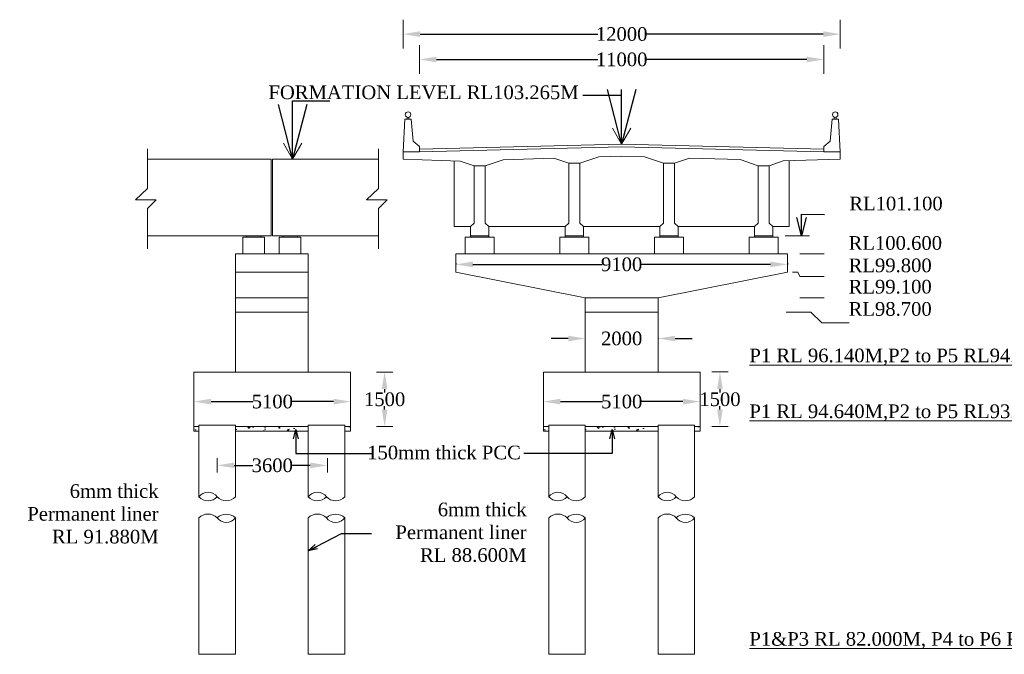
# Model space of a CAD drawing. Header units: millimetres. Extents: x -20950785 to 389010297, y -11535949 to 14056629.
# Tile 86 of 256: x 10043364 to 10097403, y -1913005 to -1878172. Entities that reach past the tile are written whole.
import ezdxf

# ---------------------------------------------------------------- set-up
doc = ezdxf.new("R2010")
doc.units = ezdxf.units.MM
doc.header["$LTSCALE"] = 60
doc.header["$MEASUREMENT"] = 0
doc.styles.add('style1', font='txt.shx', dxfattribs={"height": 1})
doc.dimstyles.get("Standard").update_dxf_attribs({"dimtxt": 400, "dimasz": 215, "dimexe": 0.18, "dimexo": 0.0625, "dimgap": 0.09, "dimtad": 0, "dimtih": 1, "dimtoh": 1, "dimdec": 0, "dimzin": 4, "dimdsep": 46, "dimtxsty": 'Standard', "dimblk": 'OPEN90', "dimcen": 0, "dimadec": 0, "dimazin": 1, "dimtfac": 1, "dimtdec": 0, "dimtix": 1, "dimtofl": 0, "dimtmove": 0, "dimatfit": 3, "dimldrblk": 'OPEN30', "dimfxl": 1, "dimtolj": 1, "dimtzin": 0, "dimarcsym": 0})

# ---------------------------------------------------------------- blocks, each defined once
blk = doc.blocks.new('*D528')
at = {"color": 0, "linetype": 'Continuous', "lineweight": -2, "transparency": 16777216}
for p, q in [((10063393, -1897511), (10063393, -1897511)), ((10063393, -1898446), (10063393, -1898629)), ((10063393, -1899575), (10063393, -1899392)), ((10063393, -1900510), (10063393, -1900510))]:
    blk.add_line(p, q, dxfattribs=at)
at = {"color": 0, "linetype": 'Continuous', "lineweight": 9, "transparency": 16777216}
for points in [[(10063237, -1898446), (10063549, -1898446), (10063393, -1897511)], [(10063237, -1899575), (10063549, -1899575), (10063393, -1900510)]]:
    blk.add_solid(points, dxfattribs=at)
at = {"layer": 'Defpoints', "color": 0, "linetype": 'Continuous', "lineweight": 9, "transparency": 16777216}
for p in [(10063393, -1897511), (10063393, -1900510), (10063393, -1900510)]:
    blk.add_point(p, dxfattribs=at)
at = {"color": 0, "linetype": 'Continuous', "lineweight": 9, "transparency": 16777216, "insert": (10063393, -1899010), "char_height": 500, "attachment_point": 5}
blk.add_mtext('\\A1;{\\fTimes New Roman|b0|i0|c0|p18;\\H1.5x;1500}', dxfattribs=at)
blk = doc.blocks.new('*D529')
at = {"color": 0, "linetype": 'Continuous', "lineweight": -2, "transparency": 16777216}
for p, q in [((10072106, -1899135), (10072106, -1899135)), ((10073041, -1899135), (10075343, -1899135)), ((10079768, -1899135), (10077466, -1899135)), ((10080703, -1899135), (10080703, -1899135))]:
    blk.add_line(p, q, dxfattribs=at)
at = {"color": 0, "linetype": 'Continuous', "lineweight": 9, "transparency": 16777216}
for points in [[(10073041, -1898979), (10073041, -1899291), (10072106, -1899135)], [(10079768, -1898979), (10079768, -1899291), (10080703, -1899135)]]:
    blk.add_solid(points, dxfattribs=at)
at = {"layer": 'Defpoints', "color": 0, "linetype": 'Continuous', "lineweight": 9, "transparency": 16777216}
for p in [(10072106, -1899135), (10080703, -1899135), (10080703, -1899135)]:
    blk.add_point(p, dxfattribs=at)
at = {"color": 0, "linetype": 'Continuous', "lineweight": 9, "transparency": 16777216, "insert": (10076405, -1899135), "char_height": 500, "attachment_point": 5}
blk.add_mtext('\\A1;{\\fTimes New Roman|b0|i0|c0|p18;\\H1.5x;5100}', dxfattribs=at)
blk = doc.blocks.new('*D530')
at = {"color": 0, "linetype": 'Continuous', "lineweight": -2, "transparency": 16777216}
for p, q in [((10065305, -1880356), (10065305, -1880356)), ((10066240, -1880356), (10075102, -1880356)), ((10086563, -1880356), (10077701, -1880356)), ((10087498, -1880356), (10087498, -1880356))]:
    blk.add_line(p, q, dxfattribs=at)
at = {"color": 0, "linetype": 'Continuous', "lineweight": 9, "transparency": 16777216}
for points in [[(10066240, -1880200), (10066240, -1880512), (10065305, -1880356)], [(10086563, -1880200), (10086563, -1880512), (10087498, -1880356)]]:
    blk.add_solid(points, dxfattribs=at)
at = {"layer": 'Defpoints', "color": 0, "linetype": 'Continuous', "lineweight": 9, "transparency": 16777216}
for p in [(10065305, -1880356), (10087498, -1880356), (10087498, -1880356)]:
    blk.add_point(p, dxfattribs=at)
at = {"color": 0, "linetype": 'Continuous', "lineweight": 9, "transparency": 16777216, "insert": (10076402, -1880356), "char_height": 500, "attachment_point": 5}
blk.add_mtext('\\A1;{\\fTimes New Roman|b0|i0|c0|p18;\\H1.5x;11000}', dxfattribs=at)
blk = doc.blocks.new('*D531')
at = {"color": 0, "linetype": 'Continuous', "lineweight": -2, "transparency": 16777216}
for p, q in [((10064405, -1878963), (10064405, -1878963)), ((10065340, -1878963), (10075102, -1878963)), ((10087463, -1878963), (10077701, -1878963)), ((10088398, -1878963), (10088398, -1878963))]:
    blk.add_line(p, q, dxfattribs=at)
at = {"color": 0, "linetype": 'Continuous', "lineweight": 9, "transparency": 16777216}
for points in [[(10065340, -1878807), (10065340, -1879119), (10064405, -1878963)], [(10087463, -1878807), (10087463, -1879119), (10088398, -1878963)]]:
    blk.add_solid(points, dxfattribs=at)
at = {"layer": 'Defpoints', "color": 0, "linetype": 'Continuous', "lineweight": 9, "transparency": 16777216}
for p in [(10064405, -1878963), (10088398, -1878963), (10088398, -1878963)]:
    blk.add_point(p, dxfattribs=at)
at = {"color": 0, "linetype": 'Continuous', "lineweight": 9, "transparency": 16777216, "insert": (10076402, -1878963), "char_height": 500, "attachment_point": 5}
blk.add_mtext('\\A1;{\\fTimes New Roman|b0|i0|c0|p18;\\H1.5x;12000}', dxfattribs=at)
blk = doc.blocks.new('*D532')
at = {"color": 0, "linetype": 'Continuous', "lineweight": -2, "transparency": 16777216}
for p, q in [((10052930, -1899135), (10052930, -1899135)), ((10053865, -1899135), (10056168, -1899135)), ((10060593, -1899135), (10058290, -1899135)), ((10061528, -1899135), (10061528, -1899135))]:
    blk.add_line(p, q, dxfattribs=at)
at = {"color": 0, "linetype": 'Continuous', "lineweight": 9, "transparency": 16777216}
for points in [[(10053865, -1898979), (10053865, -1899291), (10052930, -1899135)], [(10060593, -1898979), (10060593, -1899291), (10061528, -1899135)]]:
    blk.add_solid(points, dxfattribs=at)
at = {"layer": 'Defpoints', "color": 0, "linetype": 'Continuous', "lineweight": 9, "transparency": 16777216}
for p in [(10052930, -1899135), (10061528, -1899135), (10061528, -1899135)]:
    blk.add_point(p, dxfattribs=at)
at = {"color": 0, "linetype": 'Continuous', "lineweight": 9, "transparency": 16777216, "insert": (10057229, -1899135), "char_height": 500, "attachment_point": 5}
blk.add_mtext('\\A1;{\\fTimes New Roman|b0|i0|c0|p18;\\H1.5x;5100}', dxfattribs=at)
blk = doc.blocks.new('*D514')
at = {"color": 0, "linetype": 'Continuous', "lineweight": -2, "transparency": 16777216}
for p, q in [((10081797, -1897509), (10081797, -1897509)), ((10081797, -1898444), (10081797, -1898627)), ((10081797, -1899573), (10081797, -1899390)), ((10081797, -1900508), (10081797, -1900508))]:
    blk.add_line(p, q, dxfattribs=at)
at = {"color": 0, "linetype": 'Continuous', "lineweight": 9, "transparency": 16777216}
for points in [[(10081641, -1898444), (10081952, -1898444), (10081797, -1897509)], [(10081641, -1899573), (10081952, -1899573), (10081797, -1900508)]]:
    blk.add_solid(points, dxfattribs=at)
at = {"layer": 'Defpoints', "color": 0, "linetype": 'Continuous', "lineweight": 9, "transparency": 16777216}
for p in [(10081797, -1897509), (10081797, -1900508), (10081797, -1900508)]:
    blk.add_point(p, dxfattribs=at)
at = {"color": 0, "linetype": 'Continuous', "lineweight": 9, "transparency": 16777216, "insert": (10081797, -1899009), "char_height": 500, "attachment_point": 5}
blk.add_mtext('\\A1;{\\fTimes New Roman|b0|i0|c0|p18;\\H1.5x;1500}', dxfattribs=at)
blk = doc.blocks.new('*D534')
at = {"color": 0, "linetype": 'Continuous', "lineweight": -2, "transparency": 16777216}
for p, q in [((10067304, -1891531), (10067304, -1891604)), ((10068239, -1891604), (10075336, -1891604)), ((10084564, -1891604), (10077468, -1891604)), ((10085499, -1891531), (10085499, -1891604))]:
    blk.add_line(p, q, dxfattribs=at)
at = {"color": 0, "linetype": 'Continuous', "lineweight": 9, "transparency": 16777216}
for points in [[(10068239, -1891448), (10068239, -1891759), (10067304, -1891604)], [(10084564, -1891448), (10084564, -1891759), (10085499, -1891604)]]:
    blk.add_solid(points, dxfattribs=at)
at = {"layer": 'Defpoints', "color": 0, "linetype": 'Continuous', "lineweight": 9, "transparency": 16777216}
for p in [(10067304, -1891531), (10085499, -1891531), (10085499, -1891604)]:
    blk.add_point(p, dxfattribs=at)
at = {"color": 0, "linetype": 'Continuous', "lineweight": 9, "transparency": 16777216, "insert": (10076402, -1891604), "char_height": 500, "attachment_point": 5}
blk.add_mtext('\\A1;{\\fTimes New Roman|b0|i0|c0|p18;\\H1.5x;9100}', dxfattribs=at)
blk = doc.blocks.new('*D535')
at = {"color": 0, "linetype": 'Continuous', "lineweight": -2, "transparency": 16777216}
for p, q in [((10073467, -1895672), (10072532, -1895672)), ((10074402, -1895672), (10074402, -1895672)), ((10078401, -1895657), (10078401, -1895673)), ((10079336, -1895672), (10080271, -1895672))]:
    blk.add_line(p, q, dxfattribs=at)
at = {"color": 0, "linetype": 'Continuous', "lineweight": 9, "transparency": 16777216}
for points in [[(10073467, -1895517), (10073467, -1895828), (10074402, -1895672)], [(10079336, -1895517), (10079336, -1895828), (10078401, -1895672)]]:
    blk.add_solid(points, dxfattribs=at)
at = {"layer": 'Defpoints', "color": 0, "linetype": 'Continuous', "lineweight": 9, "transparency": 16777216}
for p in [(10074402, -1895672), (10078401, -1895657), (10078401, -1895672)]:
    blk.add_point(p, dxfattribs=at)
at = {"color": 0, "linetype": 'Continuous', "lineweight": 9, "transparency": 16777216, "insert": (10076402, -1895672), "char_height": 500, "attachment_point": 5}
blk.add_mtext('\\A1;{\\fTimes New Roman|b0|i0|c0|p18;\\H1.5x;2000}', dxfattribs=at)
blk = doc.blocks.new('*D524')
at = {"color": 0, "linetype": 'Continuous', "lineweight": -2, "transparency": 16777216}
for p, q in [((10054204, -1902635), (10054204, -1902635)), ((10055139, -1902635), (10056162, -1902635)), ((10059315, -1902635), (10058292, -1902635)), ((10060250, -1902635), (10060250, -1902635))]:
    blk.add_line(p, q, dxfattribs=at)
at = {"color": 0, "linetype": 'Continuous', "lineweight": 9, "transparency": 16777216}
for points in [[(10055139, -1902479), (10055139, -1902791), (10054204, -1902635)], [(10059315, -1902479), (10059315, -1902791), (10060250, -1902635)]]:
    blk.add_solid(points, dxfattribs=at)
at = {"layer": 'Defpoints', "color": 0, "linetype": 'Continuous', "lineweight": 9, "transparency": 16777216}
for p in [(10054204, -1902635), (10060250, -1902635), (10060250, -1902635)]:
    blk.add_point(p, dxfattribs=at)
at = {"color": 0, "linetype": 'Continuous', "lineweight": 9, "transparency": 16777216, "insert": (10057227, -1902635), "char_height": 500, "attachment_point": 5}
blk.add_mtext('\\A1;{\\fTimes New Roman|b0|i0|c0|p18;\\H1.5x;3600}', dxfattribs=at)

msp = doc.modelspace()

# ---------------------------------------------------------------- hatches: boundary and pattern name
at = {"linetype": 'Continuous', "lineweight": 9}
h = msp.add_hatch(color=256, dxfattribs=at)
h.dxf.hatch_style = 1
h.paths.add_polyline_path([(10056603.59, -1890031.51), (10056603.59, -1890111.48), (10055803.84, -1890111.48), (10055803.84, -1890031.51)])
h = msp.add_hatch(color=256, dxfattribs=at)
h.dxf.hatch_style = 1
h.paths.add_polyline_path([(10058602.99, -1890031.51), (10058602.99, -1890111.48), (10057803.23, -1890111.48), (10057803.23, -1890031.51)])
h = msp.add_hatch(color=256, dxfattribs=at)
h.dxf.hatch_style = 1
h.paths.add_polyline_path([(10068604.06, -1890109.48), (10068604.06, -1890031.51), (10068104.22, -1890031.51), (10068104.22, -1890109.48)])
h.paths.add_polyline_path([(10068604.06, -1890109.48), (10069103.91, -1890109.48), (10069103.91, -1890031.51), (10068604.06, -1890031.51)])
h = msp.add_hatch(color=256, dxfattribs=at)
h.dxf.hatch_style = 1
h.paths.add_polyline_path([(10073802.49, -1890109.48), (10073802.49, -1890031.51), (10073302.64, -1890031.51), (10073302.64, -1890109.48)])
h.paths.add_polyline_path([(10073802.49, -1890109.48), (10074302.34, -1890109.48), (10074302.34, -1890031.51), (10073802.49, -1890031.51)])
h = msp.add_hatch(color=256, dxfattribs=at)
h.dxf.hatch_style = 1
h.paths.add_polyline_path([(10073802.49, -1890109.48), (10073802.49, -1890031.51), (10073302.64, -1890031.51), (10073302.64, -1890109.48)])
h.paths.add_polyline_path([(10073802.49, -1890109.48), (10074302.34, -1890109.48), (10074302.34, -1890031.51), (10073802.49, -1890031.51)])
h = msp.add_hatch(color=256, dxfattribs=at)
h.dxf.hatch_style = 1
h.paths.add_polyline_path([(10079000.92, -1890109.48), (10079000.92, -1890031.51), (10078501.07, -1890031.51), (10078501.07, -1890109.48)])
h.paths.add_polyline_path([(10079000.92, -1890109.48), (10079500.77, -1890109.48), (10079500.77, -1890031.51), (10079000.92, -1890031.51)])
h = msp.add_hatch(color=256, dxfattribs=at)
h.dxf.hatch_style = 1
h.paths.add_polyline_path([(10079000.92, -1890109.48), (10079000.92, -1890031.51), (10078501.07, -1890031.51), (10078501.07, -1890109.48)])
h.paths.add_polyline_path([(10079000.92, -1890109.48), (10079500.77, -1890109.48), (10079500.77, -1890031.51), (10079000.92, -1890031.51)])
h = msp.add_hatch(color=256, dxfattribs=at)
h.dxf.hatch_style = 1
h.paths.add_polyline_path([(10084199.35, -1890109.48), (10084199.35, -1890031.51), (10083699.5, -1890031.51), (10083699.5, -1890109.48)])
h.paths.add_polyline_path([(10084199.35, -1890109.48), (10084699.2, -1890109.48), (10084699.2, -1890031.51), (10084199.35, -1890031.51)])
h = msp.add_hatch(color=256, dxfattribs=at)
h.dxf.hatch_style = 1
h.paths.add_polyline_path([(10084199.35, -1890109.48), (10084199.35, -1890031.51), (10083699.5, -1890031.51), (10083699.5, -1890109.48)])
h.paths.add_polyline_path([(10084199.35, -1890109.48), (10084699.2, -1890109.48), (10084699.2, -1890031.51), (10084199.35, -1890031.51)])
at = {"linetype": 'Continuous', "lineweight": 9, "ltscale": 2}
h = msp.add_hatch(dxfattribs=at)
h.set_pattern_fill('AR-CONC', color=256, scale=150)
h.set_pattern_definition([(50, (2015996.6, -769079.6), (1075.89027, -94.1282), [112.5, -1237.5]), (355, (2015996.6, -769079.6), (-208.127, 1128.2882), [90, -990]), (100.451444, (2016086.2, -769087.5), (867.76327, 1034.15999), [95.61029, -1051.71317]), (46.1842, (2015996.6, -768779.6), (1600.862, -248.27892), [168.75, -1856.25]), (96.635635, (2016130, -768800.3), (1401.99292, 1461.1779), [143.4155, -1577.57064]), (351.184164, (2015996.6, -768779.6), (1401.99292, 1461.1779), [135, -1485]), (21, (2016146.6, -768854.6), (895.36058, -603.92834), [112.5, -1237.5]), (326, (2016146.6, -768854.6), (364.973, 1087.72507), [90, -990]), (71.451445, (2016221.2, -768905), (1260.33357, 483.79673), [95.61029, -1051.71317]), (37.5, (2015996.56, -769079.63), (18.239783, 499.34078), [0, -978, 0, -1005, 0, -993.75]), (7.5, (2015996.56, -769079.63), (394.604306, 591.617568), [0, -573, 0, -955.5, 0, -378.75]), (327.5, (2015662.06, -769079.63), (800.733654, -33.832308), [0, -375, 0, -1170, 0, -1552.5]), (317.5, (2015512.06, -769079.6), (874.779254, 150.157473), [0, -487.5, 0, -777, 0, -1102.5])])
h.paths.add_polyline_path([(10053204.62, -1900509.88), (10052930.21, -1900509.88), (10052930.21, -1900759.88), (10053204.62, -1900759.88)])
h.paths.add_polyline_path([(10059202.81, -1900509.88), (10055204.02, -1900509.88), (10055204.02, -1900759.88), (10059202.81, -1900759.88)])
h.paths.add_polyline_path([(10061527.61, -1900509.88), (10061202.2, -1900509.88), (10061202.2, -1900759.88), (10061527.61, -1900759.88)])
h = msp.add_hatch(dxfattribs=at)
h.set_pattern_fill('AR-CONC', color=256, scale=150)
h.set_pattern_definition([(50, (2035172.4, -769079.6), (1075.89027, -94.1282), [112.5, -1237.5]), (355, (2035172.4, -769079.6), (-208.127, 1128.2882), [90, -990]), (100.451444, (2035262.1, -769087.5), (867.76327, 1034.15999), [95.61029, -1051.71317]), (46.1842, (2035172.4, -768779.6), (1600.862, -248.27892), [168.75, -1856.25]), (96.635635, (2035305.8, -768800.3), (1401.99292, 1461.1779), [143.4155, -1577.57064]), (351.184164, (2035172.4, -768779.6), (1401.99292, 1461.1779), [135, -1485]), (21, (2035322.4, -768854.6), (895.36058, -603.92834), [112.5, -1237.5]), (326, (2035322.4, -768854.6), (364.973, 1087.72507), [90, -990]), (71.451445, (2035397, -768905), (1260.33357, 483.79673), [95.61029, -1051.71317]), (37.5, (2035172.43, -769079.63), (18.239783, 499.34078), [0, -978, 0, -1005, 0, -993.75]), (7.5, (2035172.43, -769079.63), (394.604306, 591.617568), [0, -573, 0, -955.5, 0, -378.75]), (327.5, (2034837.93, -769079.63), (800.733654, -33.832308), [0, -375, 0, -1170, 0, -1552.5]), (317.5, (2034687.9, -769079.6), (874.779254, 150.157473), [0, -487.5, 0, -777, 0, -1102.5])])
h.paths.add_polyline_path([(10072380.49, -1900509.88), (10072106.08, -1900509.88), (10072106.08, -1900759.88), (10072380.49, -1900759.88)])
h.paths.add_polyline_path([(10078378.68, -1900509.88), (10074379.89, -1900509.88), (10074379.89, -1900759.88), (10078378.68, -1900759.88)])
h.paths.add_polyline_path([(10080703.48, -1900509.88), (10080378.07, -1900509.88), (10080378.07, -1900759.88), (10080703.48, -1900759.88)])

# ---------------------------------------------------------------- linework, layer by layer
at = {"linetype": 'Continuous', "lineweight": 9}
for p, q in [((10064405.33, -1879753.79), (10064405.33, -1878172.02)), ((10088398.08, -1879753.79), (10088398.08, -1878172.02)), ((10065305.06, -1881147.12), (10065305.06, -1879565.35)), ((10087498.35, -1881147.12), (10087498.35, -1879565.35)), ((10064405.33, -1885432.9), (10064505.3, -1883633.44)), ((10064855.2, -1883633.44), (10064505.3, -1883633.44)), ((10064630.27, -1883633.44), (10064630.27, -1883525)), ((10064730.24, -1883633.44), (10064730.24, -1883525)), ((10064955.17, -1884833.08), (10064855.2, -1883633.44)), ((10087848.24, -1884833.08), (10087948.21, -1883633.44)), ((10087948.21, -1883633.44), (10088298.11, -1883633.44)), ((10088073.17, -1883633.44), (10088073.17, -1883525)), ((10088173.14, -1883633.44), (10088173.14, -1883525)), ((10088398.08, -1885432.9), (10088298.11, -1883633.44)), ((10076401.71, -1885006.98), (10075892.41, -1884128.41)), ((10076401.71, -1885006.98), (10076911, -1884128.41)), ((10065305.06, -1885132.99), (10064955.17, -1884833.08)), ((10087498.35, -1885132.99), (10087848.24, -1884833.08)), ((10050376.48, -1885256.67), (10050376.48, -1887442.01)), ((10058344.62, -1885832.78), (10057835.33, -1884954.21)), ((10058344.62, -1885832.78), (10058853.91, -1884954.21)), ((10063055.84, -1885256.67), (10063055.84, -1887442.01)), ((10065305.06, -1885432.9), (10065305.06, -1885132.99)), ((10087498.35, -1885432.9), (10087498.35, -1885132.99)), ((10057163.42, -1885832.78), (10050376.48, -1885832.78)), ((10057163.42, -1890031.51), (10057163.42, -1885832.78)), ((10057243.4, -1890031.51), (10057243.4, -1885832.78)), ((10057243.4, -1885832.78), (10063055.84, -1885832.78)), ((10065305.06, -1885432.9), (10064405.33, -1885432.9)), ((10064405.33, -1885832.78), (10067532.03, -1885928.83)), ((10067204.49, -1889531.66), (10067204.49, -1885918.77)), ((10085273.89, -1885926.88), (10088398.08, -1885832.78)), ((10085598.92, -1889531.66), (10085598.92, -1885917.09)), ((10087498.35, -1885432.9), (10088398.08, -1885432.9)), ((10068304.15, -1889331.72), (10068304.15, -1886186.21)), ((10068305.81, -1886186.76), (10068905.63, -1886186.76)), ((10068903.97, -1889331.72), (10068903.97, -1886186.76)), ((10073499.92, -1886045.87), (10074099.74, -1886045.87)), ((10073502.58, -1889331.72), (10073502.58, -1886045.87)), ((10074102.4, -1889331.72), (10074102.4, -1886044.98)), ((10078701.01, -1889331.72), (10078701.01, -1886044.31)), ((10078703.67, -1886045.2), (10079303.49, -1886045.2)), ((10079300.83, -1889331.72), (10079300.83, -1886045.2)), ((10083899.44, -1889331.72), (10083899.44, -1886185.09)), ((10083899.44, -1886185.09), (10084499.26, -1886185.09)), ((10084499.26, -1889331.72), (10084499.26, -1886185.09)), ((10050376.48, -1887442.01), (10049722.68, -1888066.57)), ((10063055.84, -1887442.01), (10062402.04, -1888066.57)), ((10049722.68, -1888066.57), (10050847.33, -1888066.57)), ((10050847.33, -1888066.57), (10050376.48, -1888540.43)), ((10062402.04, -1888066.57), (10063526.7, -1888066.57)), ((10063526.7, -1888066.57), (10063055.84, -1888540.43)), ((10050376.48, -1888540.43), (10050376.48, -1890748.01)), ((10063055.84, -1888540.43), (10063055.84, -1890748.01)), ((10068104.22, -1889531.66), (10067204.49, -1889531.66)), ((10068104.22, -1889531.66), (10068304.15, -1889331.72)), ((10068104.22, -1890031.51), (10068104.22, -1889531.66)), ((10068903.97, -1889331.72), (10069103.91, -1889531.66)), ((10069103.91, -1890031.51), (10069103.91, -1889531.66)), ((10073302.64, -1889531.66), (10069103.91, -1889531.66)), ((10073302.64, -1889531.66), (10073502.58, -1889331.72)), ((10073302.64, -1890031.51), (10073302.64, -1889531.66)), ((10074102.4, -1889331.72), (10074302.34, -1889531.66)), ((10074302.34, -1890031.51), (10074302.34, -1889531.66)), ((10078501.07, -1889531.66), (10074302.34, -1889531.66)), ((10078501.07, -1889531.66), (10078701.01, -1889331.72)), ((10078501.07, -1890031.51), (10078501.07, -1889531.66)), ((10079300.83, -1889331.72), (10079500.77, -1889531.66)), ((10079500.77, -1890031.51), (10079500.77, -1889531.66)), ((10083699.5, -1889531.66), (10079500.77, -1889531.66)), ((10083699.5, -1889531.66), (10083899.44, -1889331.72)), ((10083699.5, -1890031.51), (10083699.5, -1889531.66)), ((10084499.26, -1889331.72), (10084699.2, -1889531.66)), ((10084699.2, -1890031.51), (10084699.2, -1889531.66)), ((10085598.92, -1889531.66), (10084699.2, -1889531.66)), ((10057163.42, -1890031.51), (10050376.48, -1890031.51)), ((10055603.9, -1891031.2), (10055603.9, -1890111.48)), ((10056803.53, -1891031.2), (10056803.53, -1890111.48)), ((10057243.4, -1890031.51), (10063055.84, -1890031.51)), ((10057603.29, -1891031.2), (10057603.29, -1890111.48)), ((10058802.93, -1891031.2), (10058802.93, -1890111.48)), ((10068104.22, -1890109.48), (10068104.22, -1890031.51)), ((10068604.06, -1890031.51), (10068104.22, -1890031.51)), ((10068104.22, -1890031.51), (10069103.91, -1890031.51)), ((10069103.91, -1890109.48), (10069103.91, -1890031.51)), ((10073302.64, -1890109.48), (10073302.64, -1890031.51)), ((10073302.64, -1890109.48), (10073302.64, -1890031.51)), ((10073802.49, -1890031.51), (10073302.64, -1890031.51)), ((10073302.64, -1890031.51), (10074302.34, -1890031.51)), ((10074302.34, -1890109.48), (10074302.34, -1890031.51)), ((10074302.34, -1890109.48), (10074302.34, -1890031.51)), ((10078501.07, -1890109.48), (10078501.07, -1890031.51)), ((10078501.07, -1890109.48), (10078501.07, -1890031.51)), ((10079000.92, -1890031.51), (10078501.07, -1890031.51)), ((10078501.07, -1890031.51), (10079500.77, -1890031.51)), ((10079500.77, -1890109.48), (10079500.77, -1890031.51)), ((10079500.77, -1890109.48), (10079500.77, -1890031.51)), ((10083699.5, -1890109.48), (10083699.5, -1890031.51)), ((10083699.5, -1890109.48), (10083699.5, -1890031.51)), ((10084199.35, -1890031.51), (10083699.5, -1890031.51)), ((10083699.5, -1890031.51), (10084699.2, -1890031.51)), ((10084699.2, -1890109.48), (10084699.2, -1890031.51)), ((10084699.2, -1890109.48), (10084699.2, -1890031.51)), ((10085373.59, -1890031.51), (10086719.96, -1890031.51)), ((10055204.02, -1897510.78), (10055204.02, -1891031.2)), ((10059202.81, -1897510.78), (10059202.81, -1891031.2)), ((10086173.35, -1891031.2), (10087519.71, -1891031.2)), ((10074402.31, -1893430.48), (10067304.46, -1892030.9)), ((10078401.1, -1893430.48), (10085498.95, -1892030.9)), ((10085782.74, -1892030.9), (10086066.53, -1892030.9)), ((10086066.53, -1892030.9), (10086173.35, -1892260.8)), ((10086173.35, -1892260.8), (10087519.71, -1892260.8)), ((10074402.31, -1897510.78), (10074402.31, -1893430.48)), ((10078401.1, -1897510.78), (10078401.1, -1893430.48)), ((10086173.35, -1893430.48), (10087519.71, -1893430.48)), ((10085431.82, -1894230.24), (10086778.19, -1894230.24)), ((10086778.19, -1894230.24), (10087392.51, -1894803.74)), ((10087392.51, -1894803.74), (10088884.19, -1894803.74)), ((10061527.61, -1897510.78), (10052930.21, -1897510.78)), ((10052930.21, -1900759.88), (10052930.21, -1897510.78)), ((10061527.61, -1900759.88), (10061527.61, -1897510.78)), ((10062950.77, -1897510.78), (10063835, -1897510.78)), ((10080703.48, -1897510.78), (10072106.08, -1897510.78)), ((10072106.08, -1900759.88), (10072106.08, -1897510.78)), ((10080703.48, -1900759.88), (10080703.48, -1897510.78)), ((10081354.53, -1897509.26), (10082238.76, -1897509.26)), ((10053204.62, -1900509.88), (10052930.21, -1900509.88)), ((10055204.02, -1900434.88), (10053204.62, -1900434.88)), ((10053204.62, -1904364.29), (10053204.62, -1900434.88)), ((10055204.02, -1904364.29), (10055204.02, -1900434.88)), ((10059202.81, -1900509.88), (10055204.02, -1900509.88)), ((10061202.2, -1900434.88), (10059202.81, -1900434.88)), ((10059202.81, -1904364.29), (10059202.81, -1900434.88)), ((10061202.2, -1904364.29), (10061202.2, -1900434.88)), ((10061527.61, -1900509.88), (10061202.2, -1900509.88)), ((10062950.77, -1900509.88), (10063835, -1900509.88)), ((10072402.91, -1900509.88), (10072106.08, -1900509.88)), ((10072380.49, -1900509.88), (10072106.08, -1900509.88)), ((10072402.91, -1904364.29), (10072402.91, -1900434.88)), ((10074402.31, -1900434.88), (10072402.91, -1900434.88)), ((10078378.68, -1900509.88), (10074379.89, -1900509.88)), ((10074402.31, -1904364.29), (10074402.31, -1900434.88)), ((10078401.1, -1900509.88), (10074402.31, -1900509.88)), ((10078401.1, -1904364.29), (10078401.1, -1900434.88)), ((10080400.5, -1900434.88), (10078401.1, -1900434.88)), ((10080703.48, -1900509.88), (10080378.07, -1900509.88)), ((10080400.5, -1904364.29), (10080400.5, -1900434.88)), ((10080703.48, -1900509.88), (10080400.5, -1900509.88)), ((10081354.53, -1900508.35), (10082238.76, -1900508.35)), ((10053204.62, -1900759.88), (10052930.21, -1900759.88)), ((10059202.81, -1900759.88), (10055204.02, -1900759.88)), ((10061527.61, -1900759.88), (10061202.2, -1900759.88)), ((10072380.49, -1900759.88), (10072106.08, -1900759.88)), ((10078401.1, -1900759.88), (10074402.31, -1900759.88)), ((10080703.48, -1900759.88), (10080400.5, -1900759.88)), ((10053204.62, -1913004.7), (10053204.62, -1905520.6)), ((10055204.02, -1913004.7), (10055204.02, -1905520.6)), ((10059202.81, -1913004.7), (10059202.81, -1905520.6)), ((10061202.2, -1913004.7), (10061202.2, -1905520.6)), ((10072402.91, -1913004.7), (10072402.91, -1905520.6)), ((10074402.31, -1913004.7), (10074402.31, -1905520.6)), ((10078401.1, -1913004.7), (10078401.1, -1905520.6)), ((10080400.5, -1913004.7), (10080400.5, -1905520.6)), ((10055204.02, -1913004.7), (10053204.62, -1913004.7)), ((10055204.02, -1913004.7), (10053204.62, -1913004.7)), ((10061202.2, -1913004.7), (10059202.81, -1913004.7)), ((10061202.2, -1913004.7), (10059202.81, -1913004.7)), ((10074402.31, -1913004.7), (10072402.91, -1913004.7)), ((10074402.31, -1913004.7), (10072402.91, -1913004.7)), ((10080400.5, -1913004.7), (10078401.1, -1913004.7)), ((10080400.5, -1913004.7), (10078401.1, -1913004.7))]:
    msp.add_line(p, q, dxfattribs=at)
at = {"linetype": 'Continuous', "lineweight": 9, "ltscale": 1000}
for p, q in [((10064405.33, -1885432.9), (10064405.33, -1885832.78)), ((10088398.08, -1885432.9), (10088398.08, -1885832.78)), ((10067804.31, -1890109.48), (10067804.31, -1891031.2)), ((10067804.31, -1890109.48), (10067804.31, -1891031.2)), ((10069403.82, -1890109.48), (10069403.82, -1891031.2)), ((10069403.82, -1890109.48), (10069403.82, -1891031.2)), ((10073002.73, -1890109.48), (10073002.73, -1891031.2)), ((10073002.73, -1890109.48), (10073002.73, -1891031.2)), ((10074602.25, -1890109.48), (10074602.25, -1891031.2)), ((10074602.25, -1890109.48), (10074602.25, -1891031.2)), ((10078201.16, -1890109.48), (10078201.16, -1891031.2)), ((10078201.16, -1890109.48), (10078201.16, -1891031.2)), ((10079800.68, -1890109.48), (10079800.68, -1891031.2)), ((10079800.68, -1890109.48), (10079800.68, -1891031.2)), ((10083399.59, -1890109.48), (10083399.59, -1891031.2)), ((10083399.59, -1890109.48), (10083399.59, -1891031.2)), ((10084999.1, -1890109.48), (10084999.1, -1891031.2)), ((10084999.1, -1890109.48), (10084999.1, -1891031.2)), ((10067304.46, -1891031.2), (10067304.46, -1892030.9)), ((10085498.95, -1891031.2), (10085498.95, -1892030.9))]:
    msp.add_line(p, q, dxfattribs=at)
at = {"linetype": 'Continuous', "lineweight": 9, "ltscale": 100}
for p, q in [((10056803.53, -1890111.48), (10055603.9, -1890111.48)), ((10058802.93, -1890111.48), (10057603.29, -1890111.48)), ((10059202.81, -1891031.2), (10055204.02, -1891031.2)), ((10059202.81, -1892030.9), (10055204.02, -1892030.9)), ((10059202.81, -1893430.48), (10055204.02, -1893430.48)), ((10078401.1, -1893430.48), (10074402.31, -1893430.48)), ((10059202.81, -1894230.24), (10055204.02, -1894230.24)), ((10078401.1, -1894230.24), (10074402.31, -1894230.24)), ((10059228.3, -1897510.78), (10055229.51, -1897510.78)), ((10078404.17, -1897510.78), (10074405.38, -1897510.78))]:
    msp.add_line(p, q, dxfattribs=at)
at = {"linetype": 'Continuous', "lineweight": 9, "ltscale": 5000}
for p, q in [((10067804.31, -1890109.48), (10069403.82, -1890109.48)), ((10068104.22, -1890031.51), (10069103.91, -1890031.51)), ((10073002.73, -1890109.48), (10074602.25, -1890109.48)), ((10073302.64, -1890031.51), (10074302.34, -1890031.51)), ((10073302.64, -1890031.51), (10074302.34, -1890031.51)), ((10078201.16, -1890109.48), (10079800.68, -1890109.48)), ((10078501.07, -1890031.51), (10079500.77, -1890031.51)), ((10078501.07, -1890031.51), (10079500.77, -1890031.51)), ((10083399.59, -1890109.48), (10084999.1, -1890109.48)), ((10083699.5, -1890031.51), (10084699.2, -1890031.51)), ((10083699.5, -1890031.51), (10084699.2, -1890031.51)), ((10067304.46, -1891031.2), (10085498.95, -1891031.2)), ((10074402.31, -1893430.48), (10078401.1, -1893430.48)), ((10074402.31, -1894230.24), (10078401.1, -1894230.24))]:
    msp.add_line(p, q, dxfattribs=at)
at = {"linetype": 'Continuous', "lineweight": 9, "ltscale": 2}
for p, q in [((10054204.32, -1902244.58), (10054204.32, -1903026.35)), ((10060249.63, -1902244.58), (10060249.63, -1903026.35))]:
    msp.add_line(p, q, dxfattribs=at)
at = {"linetype": 'Continuous', "lineweight": 9}
for points in [[(10065305.06, -1885282.9), (10076401.71, -1885006.98), (10087523.25, -1885283.52)], [(10065305.06, -1885432.9), (10076401.71, -1885156.98), (10087498.35, -1885432.9)], [(10067532.03, -1885928.83), (10068305.81, -1886186.76), (10068905.63, -1886186.76), (10069896.99, -1885856.31)], [(10069896.99, -1885856.31), (10072675.61, -1885771.1)], [(10072675.61, -1885771.1), (10073499.92, -1886045.87), (10074099.74, -1886045.87), (10075151.87, -1885695.16)], [(10075151.87, -1885695.16), (10076401.71, -1885656.83), (10077652.8, -1885694.91)], [(10077652.8, -1885694.91), (10078703.67, -1886045.2), (10079303.49, -1886045.2), (10080128.32, -1885770.26)], [(10080128.32, -1885770.26), (10082908.84, -1885854.89)], [(10082908.84, -1885854.89), (10083899.44, -1886185.09), (10084499.26, -1886185.09), (10085273.89, -1885926.88)]]:
    msp.add_lwpolyline(points, dxfattribs=at)
for points in [[(10056603.59, -1890031.51), (10055803.84, -1890031.51), (10055803.84, -1890111.48), (10056603.59, -1890111.48)], [(10058602.99, -1890031.51), (10057803.23, -1890031.51), (10057803.23, -1890111.48), (10058602.99, -1890111.48)]]:
    msp.add_lwpolyline(points, close=True, dxfattribs=at)
for centre in [(10064680.25, -1883381.71), (10088123.16, -1883381.71)]:
    msp.add_circle(centre, 151.76, dxfattribs=at)
for centre, radius, start, end in [((10053704.47, -1904735.44), 622.58, 36.594843, 143.405157), ((10059702.66, -1904735.44), 622.58, 36.594843, 143.405157), ((10072902.76, -1904735.44), 622.58, 36.594843, 143.405157), ((10078900.95, -1904735.44), 622.58, 36.594843, 143.405157), ((10053704.47, -1903873.93), 700.21, 224.45077, 315.54923), ((10054704.17, -1903888.83), 689.86, 223.567373, 316.432627), ((10059702.66, -1903873.93), 700.21, 224.45077, 315.54923), ((10060702.35, -1903888.83), 689.86, 223.567373, 316.432627), ((10072902.76, -1903873.93), 700.21, 224.45077, 315.54923), ((10073902.46, -1903888.83), 689.86, 223.567373, 316.432627), ((10078900.95, -1903873.93), 700.21, 224.45077, 315.54923), ((10079900.65, -1903888.83), 689.86, 223.567373, 316.432627), ((10053704.47, -1905996.06), 689.86, 43.567374, 136.432626), ((10054704.17, -1906010.96), 700.21, 44.45077, 135.54923), ((10059702.66, -1905996.06), 689.86, 43.567374, 136.432626), ((10060702.35, -1906010.96), 700.21, 44.45077, 135.54923), ((10072902.76, -1905996.06), 689.86, 43.567374, 136.432626), ((10073902.46, -1906010.96), 700.21, 44.45077, 135.54923), ((10078900.95, -1905996.06), 689.86, 43.567374, 136.432626), ((10079900.65, -1906010.96), 700.21, 44.45077, 135.54923), ((10054704.17, -1905149.45), 622.58, 216.594843, 323.405157), ((10060702.35, -1905149.45), 622.58, 216.594843, 323.405157), ((10073902.46, -1905149.45), 622.58, 216.594843, 323.405157), ((10079900.65, -1905149.45), 622.58, 216.594843, 323.405157)]:
    msp.add_arc(centre, radius, start, end, dxfattribs=at)

# ---------------------------------------------------------------- texts
at = {"linetype": 'Continuous', "lineweight": 9, "insert": (10074039.38, -1882166.47), "char_height": 750, "attachment_point": 6}
msp.add_mtext('{\\fTimes New Roman|b0|i0|c0|p18;FORMATION LEVEL RL103.265M }', dxfattribs=at)
at = {"linetype": 'Continuous', "lineweight": 9, "attachment_point": 1, "style": 'style1'}
for s, insert, char_height, width in [('{\\fTimes New Roman|b0|i0|c0|p18;\\H0.7236x;RL101.100  \\H1.38197x;                 }', (10088893.2, -1887888.01), 1036.4865, 1111.7691), ('{\\fTimes New Roman|b0|i0|c0|p18;\\H0.7236x;RL100.600\\H1.38197x;                 }', (10088856.82, -1890052.58), 1036.4865, 1111.7691), ('{\\fTimes New Roman|b0|i0|c0|p18;\\H0.7236x;RL99.800  \\H1.38199x;                    }', (10088856.82, -1891282.18), 1036.4865, 4922.325), ('{\\fTimes New Roman|b0|i0|c0|p18;\\H0.7236x;\\LP1 RL 96.140M,P2 to P5 RL94.640M\\H1x; & P6 RL 95.640M    \\H1.38197x;            }', (10083413.01, -1896225.47), 1036.48649, 26022.657), ('{\\fTimes New Roman|b0|i0|c0|p18;\\H0.7236x;\\LP1 RL 94.640M,P2 to P5 RL93.140M & P6 RL 94.140M    \\H1.38197x;            }', (10083413.01, -1899289.01), 1036.48649, 26022.657), ('{\\fTimes New Roman|b0|i0|c0|p18;\\H0.7236x;\\LP1&P3 RL 82.000M, P4 to P6 RL76.000M  \\H1.38197x;            }', (10083413.01, -1911783.83), 1036.48649, 19532.3393)]:
    msp.add_mtext(s, dxfattribs=dict(at, insert=insert, char_height=char_height, width=width))
at = {"linetype": 'Continuous', "lineweight": 9, "char_height": 1036.4865, "attachment_point": 1, "style": 'style1'}
for s, insert in [('{\\fTimes New Roman|b0|i0|c0|p18;\\H0.7236x;RL99.100\\H1.38199x;                 }', (10088856.82, -1892451.86)), ('{\\fTimes New Roman|b0|i0|c0|p18;\\H0.7236x;RL98.700  \\H1.38197x;                     }', (10088856.82, -1893672.99))]:
    msp.add_mtext(s, dxfattribs=dict(at, insert=insert))
at = {"linetype": 'Continuous', "lineweight": 9, "char_height": 750, "width": 8975.6824, "attachment_point": 6}
for s, insert in [('{\\fTimes New Roman|b0|i0|c0|p18;150mm thick PCC}', (10070870.25, -1901933.59)), ('{\\fTimes New Roman|b0|i0|c0|p18;6mm thick Permanent liner \\PRL 91.880M}', (10050986.18, -1905302.19)), ('{\\fTimes New Roman|b0|i0|c0|p18;6mm thick Permanent liner \\PRL 88.600M}', (10071187.82, -1906314.02))]:
    msp.add_mtext(s, dxfattribs=dict(at, insert=insert))

# ---------------------------------------------------------------- dimensions: what is measured, and where the dimension line sits
at = {"linetype": 'Continuous', "lineweight": 9}
for base, p1, p2, text, picture, middle in [((10088398.08, -1878962.91), (10064405.33, -1878962.91), (10088398.08, -1878962.91), '{\\fTimes New Roman|b0|i0|c0|p18;\\H1.5x;12000}', '*D531', (10076401.71, -1878962.91)), ((10087498.35, -1880356.24), (10065305.06, -1880356.24), (10087498.35, -1880356.24), '{\\fTimes New Roman|b0|i0|c0|p18;\\H1.5x;11000}', '*D530', (10076401.71, -1880356.24)), ((10085498.95, -1891603.59), (10067304.46, -1891531.05), (10085498.95, -1891531.05), '{\\fTimes New Roman|b0|i0|c0|p18;\\H1.5x;9100}', '*D534', (10076401.71, -1891603.59)), ((10078401.1, -1895672.48), (10074402.31, -1895672.48), (10078401.1, -1895657.06), '{\\fTimes New Roman|b0|i0|c0|p18;\\H1.5x;2000}', '*D535', (10076401.71, -1895672.48)), ((10061527.61, -1899135.33), (10052930.21, -1899135.33), (10061527.61, -1899135.33), '{\\fTimes New Roman|b0|i0|c0|p18;\\H1.5x;5100}', '*D532', (10057228.91, -1899135.33)), ((10080703.48, -1899135.33), (10072106.08, -1899135.33), (10080703.48, -1899135.33), '{\\fTimes New Roman|b0|i0|c0|p18;\\H1.5x;5100}', '*D529', (10076404.78, -1899135.33)), ((10060249.63, -1902635.29), (10054204.32, -1902635.11), (10060249.63, -1902635.29), '{\\fTimes New Roman|b0|i0|c0|p18;\\H1.5x;3600}', '*D524', (10057226.98, -1902635.29))]:
    dim = msp.add_linear_dim(base=base, p1=p1, p2=p2, text=text, dimstyle='Standard', override={"dimtxt": 500, "dimasz": 935, "dimfxl": 300}, dxfattribs=at)
    dim.commit()
    dim.dimension.update_dxf_attribs({"geometry": picture, "text_midpoint": middle})
for base, p1, p2, picture, middle in [((10063392.88, -1900509.88), (10063392.88, -1897510.78), (10063392.88, -1900509.88), '*D528', (10063392.88, -1899010.33)), ((10081796.65, -1900508.35), (10081796.65, -1897509.26), (10081796.65, -1900508.35), '*D514', (10081796.65, -1899008.81))]:
    dim = msp.add_linear_dim(base=base, p1=p1, p2=p2, angle=90, text='{\\fTimes New Roman|b0|i0|c0|p18;\\H1.5x;1500}', dimstyle='Standard', override={"dimtxt": 500, "dimasz": 935, "dimfxl": 300}, dxfattribs=at)
    dim.commit()
    dim.dimension.update_dxf_attribs({"geometry": picture, "text_midpoint": middle})

# ---------------------------------------------------------------- leaders
for points, override in [([(10076401.71, -1885006.98), (10076401.71, -1882324.21), (10074264.6, -1882324.21)], {"dimtxt": 500, "dimasz": 3000, "dimfxl": 300}), ([(10058344.62, -1885832.78), (10058344.62, -1882634.84), (10060385.76, -1882634.84)], {"dimtxt": 500, "dimasz": 3000, "dimfxl": 300}), ([(10086268.48, -1890031.51), (10086268.48, -1888844.99), (10087529.5, -1888866.19)], {"dimtxt": 1000, "dimasz": 1000, "dimfxl": 300})]:
    msp.add_leader(points, dimstyle='Standard', override=override, dxfattribs=at)
at = {"linetype": 'Continuous', "lineweight": 9, "ltscale": 2}
for points in [[(10058517.64, -1900669.4), (10058517.64, -1901991.06), (10062698.9, -1901991.06)], [(10075887.77, -1900669.4), (10075887.77, -1901991.06), (10071035.81, -1901991.06)], [(10059202.04, -1907328.37), (10061030.38, -1906371.49), (10062676.53, -1906371.49)]]:
    msp.add_leader(points, dimstyle='Standard', override={"dimtxt": 500, "dimasz": 500, "dimfxl": 300}, dxfattribs=at)

doc.saveas('drawing.dxf')
